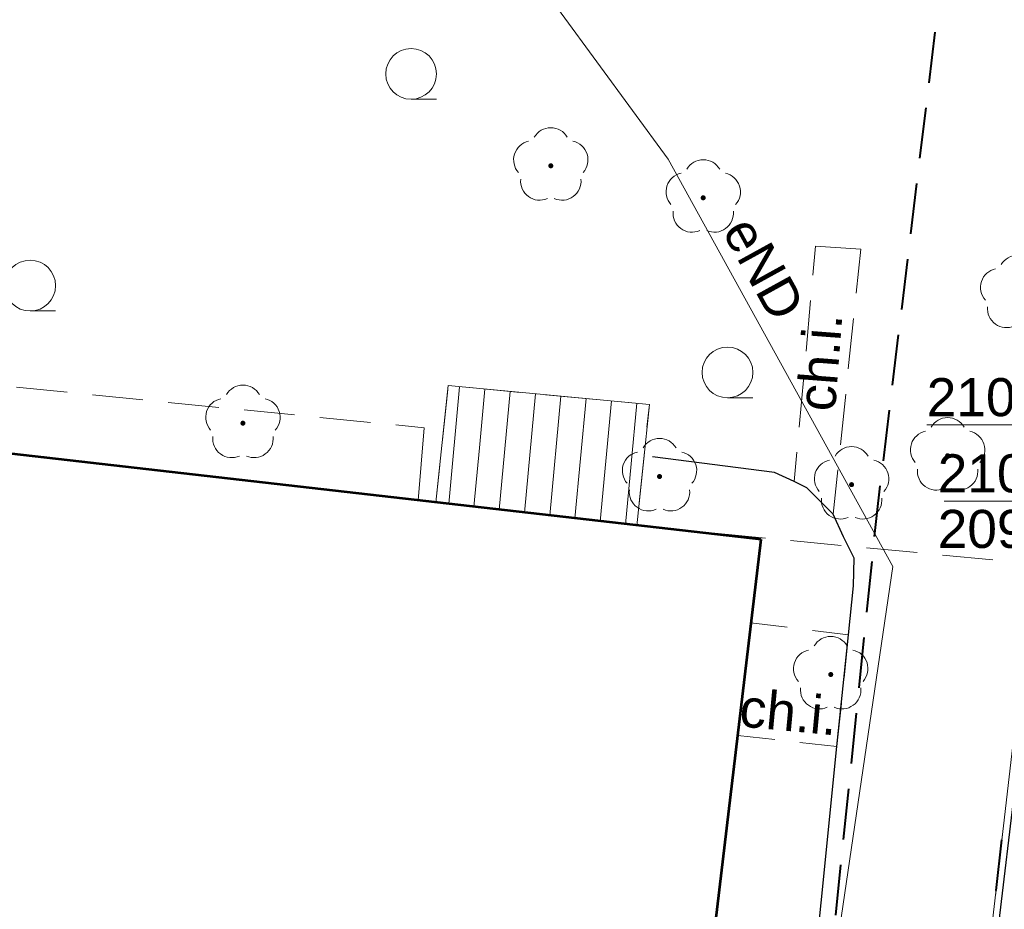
# Model space of a CAD drawing. Header units: metres. Extents: x 7419414 to 7419803, y 5549484 to 5549731.
# Tile 81 of 102: x 7419568 to 7419587, y 5549611 to 5549628. Entities that reach past the tile are written whole.
import ezdxf
from ezdxf.enums import TextEntityAlignment as Align

# ---------------------------------------------------------------- set-up
doc = ezdxf.new("R2010")
doc.units = ezdxf.units.M
doc.header["$MEASUREMENT"] = 0
for name, color, linetype, lineweight in [('EGBU', 7, 'Continuous', 53), ('EGDE', 7, 'Continuous', 13), ('EGUG', 96, 'Continuous', 13), ('GUPPRZ_O', 7, 'Continuous', 13), ('KTOK06', 250, 'Continuous', 0), ('LINIE ROZGRANICZAJĄCE MPZP', 212, 'Continuous', 0), ('OBOP02_01', 96, 'Continuous', 13), ('OTKC', 7, 'Continuous', 13), ('OTKC_O', 7, 'Continuous', 13), ('OTKK', 7, 'Continuous', 30), ('OTOO', 7, 'Continuous', 30), ('PTTL05', 18, 'Continuous', 13), ('SUEP', 1, 'Continuous', 13), ('SUEP_O', 1, 'Continuous', 13)]:
    doc.layers.add(name, color=color, linetype=linetype, lineweight=lineweight)
doc.styles.add('Arial', font='arial.ttf')

# ---------------------------------------------------------------- blocks, each defined once
blk = doc.blocks.new('OBOP02_01_1')
at = {"layer": 'OBOP02_01', "linetype": 'Continuous', "lineweight": 13}
h = blk.add_hatch(color=96, dxfattribs=at)
edge = h.paths.add_edge_path()
edge.add_arc((0, 0), 0.005, 0, 360)
at = {"layer": 'OBOP02_01', "color": 96, "linetype": 'Continuous', "lineweight": 13}
for centre, start, end in [((0, 0.0375), 30.1471, 149.8529), ((-0.0357, 0.0116), 102.1471, 221.8529), ((0.0357, 0.0116), 318.1471, 77.8529), ((-0.022, -0.0303), 174.1472, 293.8529), ((0.022, -0.0303), 246.1471, 5.8529)]:
    blk.add_arc(centre, 0.0375, start, end, dxfattribs=at)
blk = doc.blocks.new('PTTL05_01')
at = {"layer": 'PTTL05', "color": 250, "linetype": 'Continuous', "lineweight": 13}
blk.add_line((0, -0.05), (0.05, -0.05), dxfattribs=at)
at = {"color": 250, "linetype": 'Continuous', "lineweight": 13}
blk.add_wipeout([(0.05, 0), (0.0499, 0.0031), (0.0496, 0.0063), (0.0491, 0.0094), (0.0484, 0.0124), (0.0476, 0.0155), (0.0465, 0.0184), (0.0452, 0.0213), (0.0438, 0.0241), (0.0422, 0.0268), (0.0405, 0.0294), (0.0385, 0.0319), (0.0364, 0.0342), (0.0342, 0.0364), (0.0319, 0.0385), (0.0294, 0.0405), (0.0268, 0.0422), (0.0241, 0.0438), (0.0213, 0.0452), (0.0184, 0.0465), (0.0155, 0.0476), (0.0124, 0.0484), (0.0094, 0.0491), (0.0063, 0.0496), (0.0031, 0.0499), (0, 0.05), (-0.0031, 0.0499), (-0.0063, 0.0496), (-0.0094, 0.0491), (-0.0124, 0.0484), (-0.0155, 0.0476), (-0.0184, 0.0465), (-0.0213, 0.0452), (-0.0241, 0.0438), (-0.0268, 0.0422), (-0.0294, 0.0405), (-0.0319, 0.0385), (-0.0342, 0.0364), (-0.0364, 0.0342), (-0.0385, 0.0319), (-0.0405, 0.0294), (-0.0422, 0.0268), (-0.0438, 0.0241), (-0.0452, 0.0213), (-0.0465, 0.0184), (-0.0476, 0.0155), (-0.0484, 0.0124), (-0.0491, 0.0094), (-0.0496, 0.0063), (-0.0499, 0.0031), (-0.05, 0), (-0.0499, -0.0031), (-0.0496, -0.0063), (-0.0491, -0.0094), (-0.0484, -0.0124), (-0.0476, -0.0155), (-0.0465, -0.0184), (-0.0452, -0.0213), (-0.0438, -0.0241), (-0.0422, -0.0268), (-0.0405, -0.0294), (-0.0385, -0.0319), (-0.0364, -0.0342), (-0.0342, -0.0364), (-0.0319, -0.0385), (-0.0294, -0.0405), (-0.0268, -0.0422), (-0.0241, -0.0438), (-0.0213, -0.0452), (-0.0184, -0.0465), (-0.0155, -0.0476), (-0.0124, -0.0484), (-0.0094, -0.0491), (-0.0063, -0.0496), (-0.0031, -0.0499), (0, -0.05), (0.0031, -0.0499), (0.0063, -0.0496), (0.0094, -0.0491), (0.0124, -0.0484), (0.0155, -0.0476), (0.0184, -0.0465), (0.0213, -0.0452), (0.0241, -0.0438), (0.0268, -0.0422), (0.0294, -0.0405), (0.0319, -0.0385), (0.0342, -0.0364), (0.0364, -0.0342), (0.0385, -0.0319), (0.0405, -0.0294), (0.0422, -0.0268), (0.0438, -0.0241), (0.0452, -0.0213), (0.0465, -0.0184), (0.0476, -0.0155), (0.0484, -0.0124), (0.0491, -0.0094), (0.0496, -0.0063)], dxfattribs=at).dxf.layer = 'PTTL05'
at = {"layer": 'PTTL05', "color": 250, "linetype": 'Continuous', "lineweight": 13}
blk.add_circle((0, 0), 0.05, dxfattribs=at)

msp = doc.modelspace()

# ---------------------------------------------------------------- linework, layer by layer
at = {"layer": 'EGBU', "color": 250, "linetype": 'Continuous', "lineweight": 53, "flags": 128}
msp.add_lwpolyline([(7419582.49, 5549618.24), (7419496.22, 5549628.11), (7419494.07, 5549609.98), (7419580.32, 5549599.97), (7419582.49, 5549618.24)], close=True, dxfattribs=at)
at = {"layer": 'EGDE', "color": 250, "linetype": 'Continuous', "lineweight": 0, "flags": 128}
msp.add_lwpolyline([(7419622.322, 5549652.355), (7419619.85, 5549651.97), (7419609.52, 5549650.05), (7419603.9, 5549648.9), (7419591.23, 5549646.31), (7419590.93, 5549644.33), (7419584.48, 5549588.54), (7419614.422, 5549585.169)], dxfattribs=at)
msp.add_lwpolyline([(7419584.48, 5549588.54), (7419590.93, 5549644.33), (7419562.5, 5549640.55), (7419548.95, 5549525.8), (7419576.9, 5549524.47), (7419583.97, 5549584.15), (7419584.48, 5549588.54)], close=True, dxfattribs=at)
at = {"layer": 'EGUG', "color": 96, "linetype": 'Continuous', "lineweight": 13}
for p, q in [((7419587.217, 5549612.213), (7419587.274, 5549612.71)), ((7419587.274, 5549612.71), (7419587.217, 5549612.213)), ((7419587.102, 5549611.22), (7419587.159, 5549611.716)), ((7419587.159, 5549611.716), (7419587.102, 5549611.22))]:
    msp.add_line(p, q, dxfattribs=at)
at = {"layer": 'GUPPRZ_O', "color": 36, "linetype": 'Continuous', "lineweight": 13, "flags": 128}
for points in [[(7419590.87, 5549620.81), (7419588.83, 5549620.495), (7419585.75, 5549620.495)], [(7419590.98, 5549619.32), (7419589.17, 5549618.996), (7419586.09, 5549618.996)]]:
    msp.add_lwpolyline(points, dxfattribs=at)
at = {"layer": 'KTOK06', "color": 250, "linetype": 'Continuous', "lineweight": 13}
for p, q in [((7419576.556, 5549621.249), (7419576.341, 5549618.941)), ((7419577.552, 5549621.156), (7419577.334, 5549618.825)), ((7419578.05, 5549621.109), (7419577.831, 5549618.767)), ((7419578.548, 5549621.063), (7419578.328, 5549618.709)), ((7419579.045, 5549621.016), (7419578.824, 5549618.652)), ((7419579.543, 5549620.97), (7419579.321, 5549618.594)), ((7419580.041, 5549620.923), (7419579.818, 5549618.536))]:
    msp.add_line(p, q, dxfattribs=at)
at = {"layer": 'KTOK06', "color": 250, "linetype": 'Continuous', "lineweight": 13, "flags": 128}
msp.add_lwpolyline([(7419576.33, 5549621.27), (7419580.29, 5549620.9), (7419580.04, 5549618.51), (7419576.09, 5549618.97), (7419576.33, 5549621.27)], close=True, dxfattribs=at)
msp.add_lwpolyline([(7419577.054, 5549621.202), (7419576.946, 5549620.043), (7419576.837, 5549618.883)], dxfattribs=at)
at = {"layer": 'LINIE ROZGRANICZAJĄCE MPZP', "color": 30, "linetype": 'Continuous', "lineweight": 40}
for p, q in [((7419585.91, 5549628.23), (7419585.79, 5549627.237)), ((7419585.73, 5549626.74), (7419585.61, 5549625.748)), ((7419585.55, 5549625.251), (7419585.43, 5549624.259)), ((7419585.37, 5549623.762), (7419585.25, 5549622.769)), ((7419585.19, 5549622.273), (7419585.07, 5549621.28)), ((7419585.01, 5549620.784), (7419584.89, 5549619.791)), ((7419584.666, 5549617.804), (7419584.564, 5549616.809)), ((7419584.513, 5549616.312), (7419584.411, 5549615.317)), ((7419584.361, 5549614.819), (7419584.259, 5549613.825)), ((7419584.208, 5549613.327), (7419584.106, 5549612.332)), ((7419584.055, 5549611.835), (7419583.953, 5549610.84))]:
    msp.add_line(p, q, dxfattribs=at)
at = {"layer": 'LINIE ROZGRANICZAJĄCE MPZP', "color": 212, "linetype": 'Continuous', "lineweight": 40}
msp.add_line((7419587.115, 5549611.329), (7419587.23, 5549612.322), dxfattribs=at)
at = {"layer": 'LINIE ROZGRANICZAJĄCE MPZP', "color": 30, "linetype": 'Continuous', "lineweight": 40, "flags": 128}
msp.add_lwpolyline([(7419584.829, 5549619.295), (7419584.759, 5549618.71), (7419584.717, 5549618.301)], dxfattribs=at)
at = {"layer": 'OTKC', "color": 250, "linetype": 'Continuous', "lineweight": 13}
for p, q in [((7419583.508, 5549623.443), (7419583.56, 5549624.02)), ((7419583.56, 5549624.02), (7419584.45, 5549623.96)), ((7419584.45, 5549623.96), (7419584.36, 5549623.091)), ((7419583.373, 5549621.949), (7419583.463, 5549622.945)), ((7419584.309, 5549622.593), (7419584.206, 5549621.599)), ((7419583.237, 5549620.455), (7419583.327, 5549621.451)), ((7419567.835, 5549621.238), (7419568.83, 5549621.139)), ((7419569.327, 5549621.089), (7419570.323, 5549620.991)), ((7419570.82, 5549620.941), (7419571.815, 5549620.842)), ((7419584.154, 5549621.101), (7419584.051, 5549620.107)), ((7419572.313, 5549620.793), (7419573.308, 5549620.694)), ((7419573.805, 5549620.644), (7419574.8, 5549620.545)), ((7419575.298, 5549620.496), (7419575.86, 5549620.44)), ((7419575.86, 5549620.44), (7419575.74, 5549619.01)), ((7419583.14, 5549619.38), (7419583.192, 5549619.957)), ((7419568.518, 5549619.837), (7419567.524, 5549619.95)), ((7419570.008, 5549619.666), (7419569.014, 5549619.78)), ((7419571.498, 5549619.495), (7419570.505, 5549619.609)), ((7419584, 5549619.609), (7419583.91, 5549618.74)), ((7419572.988, 5549619.325), (7419571.995, 5549619.439)), ((7419583.39, 5549619.26), (7419583.14, 5549619.38)), ((7419574.479, 5549619.154), (7419573.485, 5549619.268)), ((7419583.91, 5549618.74), (7419583.39, 5549619.26)), ((7419575.74, 5549619.01), (7419574.975, 5549619.097)), ((7419582.189, 5549615.738), (7419582.29, 5549616.6)), ((7419582.29, 5549616.6), (7419583.002, 5549616.511)), ((7419583.498, 5549616.449), (7419584.21, 5549616.36)), ((7419584.21, 5549616.36), (7419584.121, 5549615.509)), ((7419582.03, 5549614.38), (7419582.131, 5549615.242)), ((7419584.069, 5549615.011), (7419583.98, 5549614.16)), ((7419582.757, 5549614.298), (7419582.03, 5549614.38)), ((7419583.98, 5549614.16), (7419583.253, 5549614.242))]:
    msp.add_line(p, q, dxfattribs=at)
at = {"layer": 'OTKK', "color": 250, "linetype": 'Continuous', "lineweight": 30, "flags": 128}
msp.add_lwpolyline([(7419582.45, 5549598.9), (7419583.98, 5549614.16), (7419584.21, 5549616.36), (7419584.31, 5549617.33), (7419584.32, 5549617.87), (7419584.11, 5549618.29), (7419583.91, 5549618.74), (7419583.39, 5549619.26), (7419583.14, 5549619.38), (7419582.75, 5549619.56), (7419580.35, 5549619.87)], dxfattribs=at)
at = {"layer": 'OTOO', "color": 250, "linetype": 'Continuous', "lineweight": 30, "flags": 128}
msp.add_lwpolyline([(7419577.24, 5549524.39), (7419579.86, 5549547.34), (7419581.94, 5549565.5), (7419583.97, 5549583.38), (7419586.18, 5549602.37), (7419588.48, 5549621.66), (7419591.01, 5549644.3)], dxfattribs=at)
at = {"layer": 'PTTL05', "color": 250, "linetype": 'Continuous', "lineweight": 13}
for p, q in [((7419576.218, 5549620.201), (7419576.322, 5549621.195)), ((7419576.753, 5549621.23), (7419577.749, 5549621.137)), ((7419578.247, 5549621.091), (7419579.242, 5549620.998)), ((7419580.191, 5549619.957), (7419580.087, 5549618.963)), ((7419568.381, 5549619.876), (7419569.374, 5549619.759)), ((7419569.87, 5549619.701), (7419570.863, 5549619.584)), ((7419571.36, 5549619.526), (7419572.353, 5549619.409)), ((7419572.85, 5549619.351), (7419573.843, 5549619.234)), ((7419574.34, 5549619.176), (7419575.333, 5549619.059)), ((7419580.085, 5549618.506), (7419581.08, 5549618.41)), ((7419581.578, 5549618.363), (7419582.573, 5549618.267)), ((7419583.071, 5549618.22), (7419584.066, 5549618.124)), ((7419584.564, 5549618.077), (7419585.559, 5549617.981)), ((7419586.057, 5549617.933), (7419587.053, 5549617.838))]:
    msp.add_line(p, q, dxfattribs=at)
at = {"layer": 'PTTL05', "color": 250, "linetype": 'Continuous', "lineweight": 13, "flags": 128}
for points in [[(7419579.74, 5549620.951), (7419580.29, 5549620.9), (7419580.243, 5549620.455)], [(7419575.829, 5549619.001), (7419576.09, 5549618.97), (7419576.167, 5549619.704)]]:
    msp.add_lwpolyline(points, dxfattribs=at)

# ---------------------------------------------------------------- block references
at = {"layer": 'OBOP02_01', "color": 96, "linetype": 'Continuous', "lineweight": 13, "xscale": 10, "yscale": 10, "zscale": 10}
for p in [(7419578.35, 5549625.6), (7419581.35, 5549624.97), (7419587.54, 5549623.09), (7419572.29, 5549620.53), (7419586.16, 5549619.89), (7419580.49, 5549619.48), (7419584.27, 5549619.32), (7419583.86, 5549615.58)]:
    msp.add_blockref('OBOP02_01_1', p, dxfattribs=at)

# ---------------------------------------------------------------- texts
at = {"layer": 'GUPPRZ_O', "color": 36, "linetype": 'Continuous', "lineweight": 0, "style": 'Arial'}
msp.add_text('210.85', height=0.75, dxfattribs=at).set_placement((7419585.75, 5549620.668))
for s, p in [('210.95', (7419589.17, 5549619.168)), ('209.13', (7419589.17, 5549618.073))]:
    msp.add_text(s, height=0.75, dxfattribs=at).set_placement(p, align=Align.RIGHT)
at = {"layer": 'OTKC_O', "color": 250, "linetype": 'Continuous', "lineweight": 0, "style": 'Arial'}
for rotation, p in [(85.622, (7419583.943, 5549620.746)), (354.632, (7419582.041, 5549614.56))]:
    msp.add_text('ch.i.', height=0.75, rotation=rotation, dxfattribs=at).set_placement(p)
at = {"layer": 'SUEP_O', "color": 1, "linetype": 'Continuous', "lineweight": 0, "style": 'Arial'}
msp.add_text('eND', height=0.75, rotation=298.867, dxfattribs=at).set_placement((7419581.712, 5549624.315))

# ---------------------------------------------------------------- next in the draw order: block references
at = {"layer": 'PTTL05', "color": 250, "linetype": 'Continuous', "lineweight": 13, "xscale": 10, "yscale": 10, "zscale": 10}
for p in [(7419575.6, 5549627.41), (7419568.102, 5549623.24), (7419581.827, 5549621.53)]:
    msp.add_blockref('PTTL05_01', p, dxfattribs=at)

# ---------------------------------------------------------------- next in the draw order: linework, layer by layer
at = {"layer": 'SUEP', "color": 1, "linetype": 'Continuous', "lineweight": 13, "flags": 128}
msp.add_lwpolyline([(7419582.74, 5549580.35), (7419578.19, 5549587.64), (7419582.5, 5549600.12), (7419585.08, 5549617.71), (7419580.66, 5549625.73), (7419577.85, 5549629.57), (7419572.8, 5549635.4), (7419565.07, 5549638.29), (7419559.22, 5549639.88), (7419509.84, 5549633.42), (7419497.38, 5549630.51)], dxfattribs=at)

doc.saveas('drawing.dxf')
